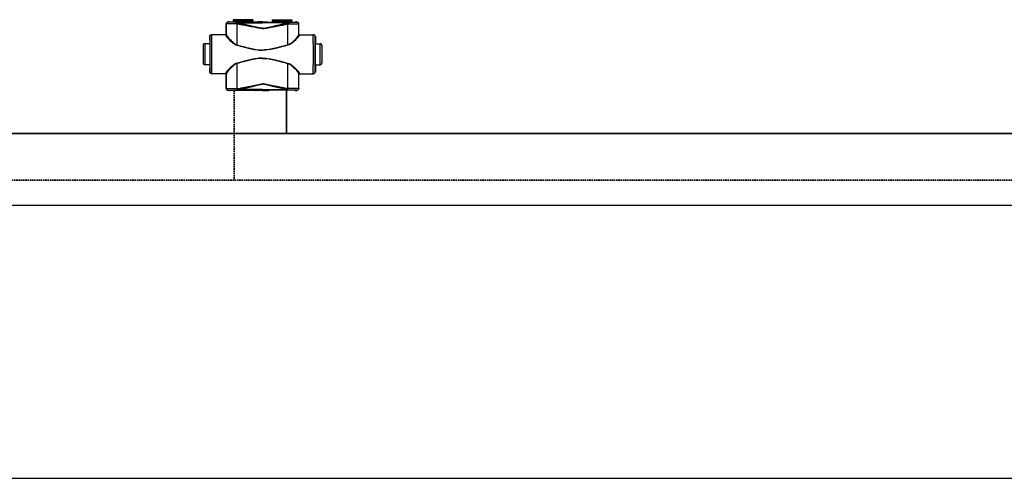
# Model space of a CAD drawing. Header units: millimetres. Extents: x -727 to 69715, y -15705 to 98123.
# Tile 87 of 256: x 24875 to 26137, y -13305 to -12717. Entities that reach past the tile are written whole.
import ezdxf

# ---------------------------------------------------------------- set-up
doc = ezdxf.new("R2010")
doc.units = ezdxf.units.MM
doc.linetypes.add('VERDECKT', pattern=[9.525, 6.35, -3.175])
for name, color, linetype, lineweight in [('UT_POTRUBI - PŘÍVOD', 1, 'Continuous', 35), ('UT_SCHÉMA_PŘÍVOD', 10, 'Continuous', 35), ('UT_SCHÉMA_ZPÁTEČKA', 172, 'VERDECKT', 35)]:
    doc.layers.add(name, color=color, linetype=linetype, lineweight=lineweight)

msp = doc.modelspace()

# ---------------------------------------------------------------- linework, layer by layer
at = {"color": 0, "linetype": 'Continuous'}
for p, q in [((25142.1, -12720.1), (25142, -12720)), ((25143.7, -12720), (25142, -12720)), ((25144, -12720.1), (25143.7, -12720)), ((25173.6, -12717.1), (25148.4, -12717.1)), ((25148.4, -12717.1), (25148.4, -12718.5)), ((25148.4, -12718.5), (25149.4, -12719.4)), ((25148.4, -12718.5), (25173.6, -12718.5)), ((25149.4, -12719.4), (25172.6, -12719.4)), ((25149.5, -12719.8), (25172.5, -12719.8)), ((25149.5, -12719.8), (25149.5, -12720.1)), ((25157.1, -12720.2), (25152.3, -12720.2)), ((25152.3, -12720.9), (25152.3, -12720.2)), ((25186, -12720.2), (25164.9, -12720.2)), ((25172.5, -12719.8), (25172.5, -12720.1)), ((25173.6, -12718.5), (25172.6, -12719.4)), ((25173.6, -12717.1), (25173.6, -12718.5)), ((25179.8, -12720), (25178, -12720.1)), ((25186, -12720), (25179.8, -12720)), ((25186, -12720), (25192.3, -12720)), ((25186, -12720.2), (25207.1, -12720.2)), ((25192.3, -12720), (25194, -12720.1)), ((25198.4, -12717.1), (25223.6, -12717.1)), ((25198.4, -12717.1), (25198.4, -12718.5)), ((25223.6, -12718.5), (25198.4, -12718.5)), ((25198.4, -12718.5), (25199.4, -12719.4)), ((25222.6, -12719.4), (25199.4, -12719.4)), ((25222.5, -12719.8), (25199.5, -12719.8)), ((25199.5, -12719.8), (25199.5, -12720.1)), ((25214.9, -12720.2), (25219.7, -12720.2)), ((25219.7, -12720.9), (25219.7, -12720.2)), ((25222.5, -12719.8), (25222.5, -12720.1)), ((25223.6, -12718.5), (25222.6, -12719.4)), ((25223.6, -12717.1), (25223.6, -12718.5)), ((25228, -12720.1), (25228.4, -12720)), ((25228.4, -12720), (25230, -12720)), ((25229.9, -12720.1), (25230, -12720)), ((25139.6, -12722.6), (25139.5, -12722.5)), ((25139.5, -12735.5), (25139.5, -12722.5)), ((25152.3, -12720.9), (25186, -12720.9)), ((25219.7, -12720.9), (25186, -12720.9)), ((25232.4, -12722.6), (25232.5, -12722.5)), ((25232.5, -12735.5), (25232.5, -12722.5)), ((25118.5, -12738.8), (25118.3, -12738.8)), ((25118.3, -12738.8), (25118.3, -12746.9)), ((25138.8, -12736.3), (25120.8, -12736.3)), ((25139.5, -12735.5), (25139.6, -12735.5)), ((25232.5, -12735.5), (25232.4, -12735.5)), ((25233.2, -12736.3), (25251.2, -12736.3)), ((25253.5, -12738.8), (25253.7, -12738.8)), ((25253.7, -12738.8), (25253.7, -12746.9)), ((25109.8, -12750.3), (25109.8, -12772.3)), ((25118.5, -12747.8), (25112.3, -12747.8)), ((25112.3, -12774.8), (25112.3, -12747.8)), ((25118.3, -12746.9), (25118.5, -12747.3)), ((25118.7, -12747.3), (25118.7, -12747.3)), ((25253.3, -12747.3), (25253.3, -12747.3)), ((25253.7, -12746.9), (25253.5, -12747.3)), ((25253.5, -12747.8), (25259.7, -12747.8)), ((25259.7, -12774.8), (25259.7, -12747.8)), ((25262.2, -12750.3), (25262.2, -12772.3)), ((25118.5, -12774.8), (25112.3, -12774.8)), ((25118.5, -12775.3), (25118.3, -12775.6)), ((25118.3, -12775.6), (25118.3, -12783.8)), ((25118.3, -12783.8), (25118.5, -12783.8)), ((25118.7, -12775.3), (25118.7, -12775.3)), ((25253.3, -12775.3), (25253.3, -12775.3)), ((25253.5, -12774.8), (25259.7, -12774.8)), ((25253.5, -12775.3), (25253.7, -12775.6)), ((25253.7, -12783.8), (25253.5, -12783.8)), ((25253.7, -12775.6), (25253.7, -12783.8)), ((25138.8, -12786.3), (25120.8, -12786.3)), ((25139.6, -12787.1), (25139.5, -12787.1)), ((25139.5, -12805.2), (25139.5, -12787.1)), ((25232.4, -12787.1), (25232.5, -12787.1)), ((25232.5, -12805.2), (25232.5, -12787.1)), ((25233.2, -12786.3), (25251.2, -12786.3)), ((25139.5, -12805.2), (25139.6, -12805)), ((25142, -12807.7), (25142.1, -12807.5)), ((25143.7, -12807.7), (25142, -12807.7)), ((25144, -12807.6), (25143.7, -12807.7)), ((25153.5, -12805.4), (25153.7, -12805.4)), ((25153.9, -12807.5), (25154, -12807.5)), ((25186, -12806.7), (25154, -12806.7)), ((25154, -12807.5), (25154, -12806.7)), ((25154, -12807.5), (25155.3, -12807.5)), ((25166.7, -12807.5), (25186, -12807.5)), ((25179.8, -12807.7), (25178, -12807.6)), ((25186, -12807.7), (25179.8, -12807.7)), ((25186, -12806.7), (25218, -12806.7)), ((25205.3, -12807.5), (25186, -12807.5)), ((25186, -12807.7), (25192.3, -12807.7)), ((25192.3, -12807.7), (25194, -12807.6)), ((25218, -12807.5), (25216.7, -12807.5)), ((25218, -12807.5), (25218, -12806.7)), ((25218.1, -12807.5), (25218, -12807.5)), ((25218.5, -12805.4), (25218.3, -12805.4)), ((25228, -12807.6), (25228.4, -12807.7)), ((25228.4, -12807.7), (25230, -12807.7)), ((25230, -12807.7), (25229.9, -12807.5)), ((25232.5, -12805.2), (25232.4, -12805))]:
    msp.add_line(p, q, dxfattribs=at)
for p, q in [((-727.4, -12954.7), (68024.3, -12954.7)), ((-727.4, -13304.7), (68024.3, -13304.7))]:
    msp.add_line(p, q)
for centre, radius, start, end in [((25142.1, -12722.6), 2.5, 90.0025, 179.9975), ((25149, -12719.8), 0.5, 0, 45), ((25173, -12719.8), 0.5, 135, 180), ((25199, -12719.8), 0.5, 0, 45), ((25223, -12719.8), 0.5, 135, 180), ((25229.9, -12722.6), 2.5, 0.0025, 89.9975), ((25121, -12738.8), 2.5, 90.0022, 180.0011), ((25138.8, -12735.5), 0.8, 270.0036, 359.9972), ((25233.2, -12735.5), 0.8, 180.0028, 269.9964), ((25251, -12738.8), 2.5, 359.9989, 89.9978), ((25112.3, -12750.3), 2.5, 90, 180), ((22678.8, -12761.3), 2442.4, 359.6832, 0.3168), ((27693.2, -12761.3), 2442.4, 179.6832, 180.3168), ((25259.7, -12750.3), 2.5, 0, 90), ((25112.3, -12772.3), 2.5, 180, 270), ((25121, -12783.8), 2.5, 179.9989, 269.9978), ((25251, -12783.8), 2.5, 270.0022, 0.0011), ((25259.7, -12772.3), 2.5, 270, 0), ((25138.8, -12787.1), 0.8, 0.0028, 89.9964), ((25233.2, -12787.1), 0.8, 90.0036, 179.9972), ((25142.1, -12805), 2.5, 180.0025, 269.9975), ((25229.9, -12805), 2.5, 270.0025, 359.9975)]:
    msp.add_arc(centre, radius, start, end, dxfattribs=at)
at = {"color": 0, "linetype": 'Continuous', "extrusion": (0, 0, -1)}
for centre, major_axis, ratio, start_param, end_param in [((25142, -12722.5), (-1.77, 1.77), 0.999973, -0.785384, 0.785384), ((25161, -12720.1), (-17, 0), 0.005236, 4.941076, 6.283185), ((25161, -12720.1), (-17, 0), 0.005236, 3.141593, 4.483702), ((25120.8, -12738.8), (-2.5, 0), 0.999945, 0, 1.570796), ((25138.7, -12735.5), (-0.8, 0), 0.999986, -3.141593, -1.659157), ((25118.5, -12761.3), (0, 14), 0.010472, 0, 3.141593), ((25120.8, -12783.8), (-2.5, 0), 0.999945, -1.570796, 0), ((25138.7, -12787.1), (0.8, 0), 0.999986, -1.395381, 0), ((25142, -12805.2), (1.77, 1.77), 0.999973, -3.926977, -2.356208), ((25161, -12807.6), (-17, 0), 0.005236, 0, 1.229157), ((25161, -12807.6), (-17, 0), 0.005236, 1.912436, 3.141593)]:
    msp.add_ellipse(centre, major_axis=major_axis, ratio=ratio, start_param=start_param, end_param=end_param, dxfattribs=at)
at = {"color": 0, "linetype": 'Continuous'}
for centre, major_axis, ratio, start_param, end_param in [((25211, -12720.1), (17, 0), 0.005236, 3.141593, 4.483702), ((25211, -12720.1), (17, 0), 0.005236, 4.941076, 6.283185), ((25230, -12722.5), (1.77, 1.77), 0.999973, -0.785384, 0.785384), ((25233.3, -12735.5), (0.8, 0), 0.999986, -3.141593, -1.659157), ((25251.2, -12738.8), (2.5, 0), 0.999945, 0, 1.570796), ((25253.5, -12761.3), (0, 14), 0.010472, 0, 3.141593), ((25251.2, -12783.8), (2.5, 0), 0.999945, -1.570796, 0), ((25233.3, -12787.1), (-0.8, 0), 0.999986, -1.395381, 0), ((25211, -12807.6), (17, 0), 0.005236, 1.912436, 3.141593), ((25211, -12807.6), (17, 0), 0.005236, 0, 1.229157), ((25230, -12805.2), (-1.77, 1.77), 0.999973, -3.926977, -2.356208)]:
    msp.add_ellipse(centre, major_axis=major_axis, ratio=ratio, start_param=start_param, end_param=end_param, dxfattribs=at)
for points, knots in [([(25152.3, -12720.2), (25151.6, -12720.2), (25150.2, -12720.1), (25148.6, -12720.1), (25147.3, -12720.1), (25146.5, -12720.1), (25145.7, -12720.1), (25145, -12720.1), (25144.3, -12720.1), (25143.8, -12720.1), (25143.3, -12720.1), (25142.9, -12720.1), (25142.7, -12720.1), (25142.6, -12720.1), (25142.4, -12720.1), (25142.3, -12720.1), (25142.2, -12720.1), (25142.2, -12720.1), (25142.2, -12720.1), (25142.2, -12720.1), (25142.1, -12720.1), (25142.1, -12720.1), (25142.1, -12720.1), (25142.1, -12720.1)], [0, 0, 0, 0, 0.207653, 0.400343, 0.489423, 0.572844, 0.650059, 0.720565, 0.783909, 0.839692, 0.887568, 0.927242, 0.943927, 0.958477, 0.970869, 0.981088, 0.989117, 0.992306, 0.994945, 0.997032, 0.998568, 0.999554, 1, 1, 1, 1]), ([(25152.3, -12720.2), (25152.2, -12720.2), (25152.1, -12720.3), (25152, -12720.4), (25152, -12720.6), (25151.9, -12720.8), (25151.8, -12721.1), (25151.8, -12721.5), (25151.7, -12721.9), (25151.7, -12722.1), (25151.7, -12722.3)], [0, 0, 0, 0, 0.117156, 0.161001, 0.211236, 0.330442, 0.472834, 0.634922, 0.812344, 1, 1, 1, 1]), ([(25164.9, -12720.2), (25164.2, -12720.2), (25162.9, -12720.2), (25161, -12720.2), (25159.1, -12720.2), (25157.8, -12720.2), (25157.1, -12720.2)], [0, 0, 0, 0, 0.248355, 0.5, 0.751645, 1, 1, 1, 1]), ([(25207.1, -12720.2), (25207.8, -12720.2), (25209.1, -12720.2), (25211, -12720.2), (25212.9, -12720.2), (25214.2, -12720.2), (25214.9, -12720.2)], [0, 0, 0, 0, 0.248355, 0.5, 0.751645, 1, 1, 1, 1]), ([(25219.7, -12720.2), (25220.4, -12720.2), (25221.8, -12720.1), (25223.4, -12720.1), (25224.7, -12720.1), (25225.5, -12720.1), (25226.3, -12720.1), (25227, -12720.1), (25227.7, -12720.1), (25228.2, -12720.1), (25228.7, -12720.1), (25229.1, -12720.1), (25229.3, -12720.1), (25229.4, -12720.1), (25229.6, -12720.1), (25229.7, -12720.1), (25229.8, -12720.1), (25229.8, -12720.1), (25229.8, -12720.1), (25229.8, -12720.1), (25229.9, -12720.1), (25229.9, -12720.1), (25229.9, -12720.1), (25229.9, -12720.1)], [0, 0, 0, 0, 0.207653, 0.400343, 0.489423, 0.572844, 0.650059, 0.720565, 0.783909, 0.839692, 0.887568, 0.927242, 0.943927, 0.958477, 0.970869, 0.981088, 0.989117, 0.992306, 0.994945, 0.997032, 0.998568, 0.999554, 1, 1, 1, 1]), ([(25219.7, -12720.2), (25219.8, -12720.2), (25219.9, -12720.3), (25220, -12720.4), (25220, -12720.6), (25220.1, -12720.8), (25220.2, -12721.1), (25220.3, -12721.5), (25220.3, -12721.9), (25220.3, -12722.1), (25220.3, -12722.3)], [0, 0, 0, 0, 0.117156, 0.161001, 0.211236, 0.330442, 0.472834, 0.634922, 0.812344, 1, 1, 1, 1]), ([(25151.7, -12722.3), (25150.9, -12722.3), (25149.2, -12722.3), (25147.3, -12722.3), (25145.8, -12722.3), (25144.8, -12722.3), (25143.9, -12722.4), (25143, -12722.4), (25142.3, -12722.4), (25141.6, -12722.4), (25141, -12722.4), (25140.6, -12722.5), (25140.3, -12722.5), (25140.1, -12722.5), (25140, -12722.5), (25139.9, -12722.5), (25139.8, -12722.5), (25139.7, -12722.6), (25139.6, -12722.6), (25139.6, -12722.6), (25139.6, -12722.6)], [0, 0, 0, 0, 0.207034, 0.39928, 0.488214, 0.57154, 0.648707, 0.71921, 0.782588, 0.838437, 0.886403, 0.926186, 0.942933, 0.957549, 0.970012, 0.98031, 0.988432, 0.994377, 0.998178, 1, 1, 1, 1]), ([(25139.6, -12736), (25139.6, -12734.9), (25139.6, -12730.4), (25139.6, -12725.9), (25139.6, -12722.6)], [0, 0, 0, 0, 0.250733, 1, 1, 1, 1]), ([(25152.3, -12720.9), (25152.2, -12721.1), (25151.9, -12721.5), (25151.8, -12722), (25151.7, -12722.3)], [0, 0, 0, 0, 0.464895, 1, 1, 1, 1]), ([(25153.5, -12722.6), (25153.4, -12722.6), (25152.8, -12722.5), (25152.1, -12722.4), (25151.7, -12722.3)], [0, 0, 0, 0, 0.252579, 1, 1, 1, 1]), ([(25153.9, -12721.3), (25153.7, -12721.3), (25153.2, -12721.1), (25152.7, -12721), (25152.3, -12720.9)], [0, 0, 0, 0, 0.253704, 1, 1, 1, 1]), ([(25153.9, -12721.3), (25153.8, -12721.5), (25153.7, -12721.9), (25153.6, -12722.4), (25153.5, -12722.6)], [0, 0, 0, 0, 0.464569, 1, 1, 1, 1]), ([(25186, -12728.3), (25186, -12728.3), (25185.3, -12728.3), (25183.9, -12728.2), (25181.9, -12727.9), (25179.8, -12727.6), (25177.1, -12727.1), (25173.8, -12726.4), (25169.7, -12725.6), (25165.7, -12724.8), (25161.6, -12724.1), (25157.6, -12723.3), (25154.9, -12722.9), (25153.5, -12722.6)], [0.5000015, 0.5000015, 0.5000015, 0.5000015, 0.500002, 0.5313979, 0.5627848, 0.5941575, 0.6255147, 0.6881766, 0.7507583, 0.8132458, 0.8756245, 0.9378805, 1, 1, 1, 1]), ([(25153.6, -12749.4), (25153.6, -12747.2), (25153.6, -12738.2), (25153.6, -12729.3), (25153.5, -12722.6)], [0, 0, 0, 0, 0.250952, 1, 1, 1, 1]), ([(25186, -12728.1), (25186, -12728.1), (25185.7, -12728.1), (25185, -12728.1), (25183.6, -12727.9), (25181.9, -12727.6), (25179.9, -12727.2), (25177.9, -12726.8), (25175.8, -12726.3), (25173.2, -12725.7), (25169.8, -12724.9), (25165.8, -12723.9), (25161.9, -12723), (25157.9, -12722.1), (25155.2, -12721.6), (25153.9, -12721.3)], [0.499995, 0.499995, 0.499995, 0.499995, 0.4999958, 0.5157333, 0.5314718, 0.5629204, 0.5943483, 0.6257534, 0.6571339, 0.6884877, 0.7511054, 0.813586, 0.8759088, 0.9380534, 1, 1, 1, 1]), ([(25186, -12728.1), (25186, -12728.1), (25186.3, -12728.1), (25187, -12728.1), (25188.4, -12727.9), (25190.1, -12727.6), (25192.1, -12727.2), (25194.1, -12726.8), (25196.2, -12726.3), (25198.8, -12725.7), (25202.2, -12724.9), (25206.2, -12723.9), (25210.1, -12723), (25214.1, -12722.1), (25216.8, -12721.6), (25218.1, -12721.3)], [0.499995, 0.499995, 0.499995, 0.499995, 0.4999958, 0.5157333, 0.5314718, 0.5629204, 0.5943483, 0.6257534, 0.6571339, 0.6884877, 0.7511054, 0.813586, 0.8759088, 0.9380534, 1, 1, 1, 1]), ([(25186, -12728.3), (25186, -12728.3), (25186.7, -12728.3), (25188.1, -12728.2), (25190.1, -12727.9), (25192.2, -12727.6), (25194.9, -12727.1), (25198.2, -12726.4), (25202.3, -12725.6), (25206.3, -12724.8), (25210.4, -12724.1), (25214.4, -12723.3), (25217.1, -12722.9), (25218.5, -12722.6)], [0.5000015, 0.5000015, 0.5000015, 0.5000015, 0.500002, 0.5313979, 0.5627848, 0.5941575, 0.6255147, 0.6881766, 0.7507583, 0.8132458, 0.8756245, 0.9378805, 1, 1, 1, 1]), ([(25218.1, -12721.3), (25218.3, -12721.3), (25218.8, -12721.1), (25219.3, -12721), (25219.7, -12720.9)], [0, 0, 0, 0, 0.253704, 1, 1, 1, 1]), ([(25218.1, -12721.3), (25218.2, -12721.5), (25218.3, -12721.9), (25218.4, -12722.4), (25218.5, -12722.6)], [0, 0, 0, 0, 0.464569, 1, 1, 1, 1]), ([(25218.4, -12749.4), (25218.4, -12747.2), (25218.4, -12738.2), (25218.4, -12729.3), (25218.5, -12722.6)], [0, 0, 0, 0, 0.250952, 1, 1, 1, 1]), ([(25218.5, -12722.6), (25218.6, -12722.6), (25219.2, -12722.5), (25219.9, -12722.4), (25220.3, -12722.3)], [0, 0, 0, 0, 0.252579, 1, 1, 1, 1]), ([(25219.7, -12720.9), (25219.8, -12721.1), (25220.1, -12721.5), (25220.2, -12722), (25220.3, -12722.3)], [0, 0, 0, 0, 0.464895, 1, 1, 1, 1]), ([(25220.3, -12722.3), (25221.2, -12722.3), (25222.8, -12722.3), (25224.7, -12722.3), (25226.2, -12722.3), (25227.2, -12722.3), (25228.1, -12722.4), (25229, -12722.4), (25229.7, -12722.4), (25230.4, -12722.4), (25231, -12722.4), (25231.4, -12722.5), (25231.7, -12722.5), (25231.9, -12722.5), (25232, -12722.5), (25232.1, -12722.5), (25232.2, -12722.5), (25232.3, -12722.6), (25232.4, -12722.6), (25232.4, -12722.6), (25232.4, -12722.6)], [0, 0, 0, 0, 0.207034, 0.39928, 0.488214, 0.57154, 0.648707, 0.71921, 0.782588, 0.838437, 0.886403, 0.926186, 0.942933, 0.957549, 0.970012, 0.98031, 0.988432, 0.994377, 0.998178, 1, 1, 1, 1]), ([(25232.4, -12736), (25232.4, -12734.9), (25232.4, -12730.4), (25232.4, -12725.9), (25232.4, -12722.6)], [0, 0, 0, 0, 0.250733, 1, 1, 1, 1]), ([(25118.7, -12747.3), (25118.7, -12746.6), (25118.7, -12745.4), (25118.7, -12744), (25118.6, -12742.9), (25118.6, -12742.2), (25118.6, -12741.6), (25118.6, -12741), (25118.6, -12740.5), (25118.6, -12740.1), (25118.6, -12739.7), (25118.6, -12739.4), (25118.6, -12739.2), (25118.6, -12739.1), (25118.5, -12739), (25118.5, -12738.9), (25118.5, -12738.8), (25118.5, -12738.8), (25118.5, -12738.8), (25118.5, -12738.8), (25118.5, -12738.8)], [0, 0, 0, 0, 0.221931, 0.420259, 0.509783, 0.592499, 0.668149, 0.736495, 0.797321, 0.850436, 0.895675, 0.932895, 0.948462, 0.961984, 0.973451, 0.982856, 0.990196, 0.99547, 0.998697, 1, 1, 1, 1]), ([(25121.2, -12747.8), (25121.2, -12746.9), (25121.2, -12745.3), (25121.2, -12743.4), (25121.2, -12742), (25121.1, -12741), (25121.1, -12740.1), (25121.1, -12739.4), (25121.1, -12738.6), (25121.1, -12738), (25121.1, -12737.5), (25121.1, -12737.1), (25121.1, -12736.9), (25121.1, -12736.7), (25121, -12736.6), (25121, -12736.5), (25121, -12736.4), (25121, -12736.3), (25121, -12736.3), (25121, -12736.3), (25121, -12736.3), (25121, -12736.3)], [0, 0, 0, 0, 0.218984, 0.416191, 0.505653, 0.588551, 0.664564, 0.733396, 0.794781, 0.848478, 0.894279, 0.932006, 0.947796, 0.961515, 0.973152, 0.982695, 0.990138, 0.995479, 0.998726, 0.999584, 1, 1, 1, 1]), ([(25139.6, -12736), (25139.6, -12736.1), (25139.6, -12736.3), (25139.4, -12736.6), (25139.1, -12736.7), (25138.9, -12736.8), (25138.8, -12736.8)], [0, 0, 0, 0, 0.247572, 0.496581, 0.747591, 1, 1, 1, 1]), ([(25138.8, -12736.3), (25138.8, -12736.3), (25138.8, -12736.3), (25138.8, -12736.3), (25138.8, -12736.3), (25138.8, -12736.3), (25138.8, -12736.3), (25138.8, -12736.4), (25138.8, -12736.5), (25138.8, -12736.6), (25138.8, -12736.7), (25138.8, -12736.7), (25138.8, -12736.8)], [0, 0, 0, 0, 0.005122, 0.017304, 0.037118, 0.064661, 0.143035, 0.252499, 0.393016, 0.564526, 0.766907, 1, 1, 1, 1]), ([(25138.8, -12736.8), (25138.8, -12736.8), (25138.9, -12737), (25138.9, -12737.2), (25139, -12737.5), (25139.2, -12737.8), (25139.6, -12738.4), (25140.1, -12739.1), (25140.8, -12739.9), (25141.8, -12741.1), (25143.3, -12742.6), (25145.4, -12744.6), (25147.3, -12746.2), (25149, -12747.5), (25150.8, -12748.7), (25152.4, -12749.4), (25153.5, -12749.7)], [0, 0, 0, 0, 0.009694, 0.02127, 0.034861, 0.050494, 0.087694, 0.13227, 0.183417, 0.240322, 0.368483, 0.511765, 0.666448, 0.747227, 0.829948, 1, 1, 1, 1]), ([(25139.6, -12735.5), (25139.6, -12735.5), (25139.6, -12735.5), (25139.6, -12735.5), (25139.6, -12735.5), (25139.6, -12735.5), (25139.6, -12735.5), (25139.6, -12735.6), (25139.6, -12735.7), (25139.6, -12735.8), (25139.6, -12735.9), (25139.6, -12736), (25139.6, -12736)], [0, 0, 0, 0, 0.005057, 0.017214, 0.037015, 0.06455, 0.142921, 0.252392, 0.392925, 0.564459, 0.766871, 1, 1, 1, 1]), ([(25139.6, -12736), (25139.6, -12736.1), (25139.7, -12736.2), (25139.7, -12736.4), (25139.8, -12736.7), (25140, -12737.1), (25140.4, -12737.7), (25140.9, -12738.4), (25141.5, -12739.2), (25142.4, -12740.4), (25143.9, -12742), (25145.8, -12744.1), (25147.6, -12745.8), (25149.2, -12747.1), (25151, -12748.3), (25152.5, -12749.1), (25153.6, -12749.4)], [0, 0, 0, 0, 0.010286, 0.022433, 0.036551, 0.052653, 0.090607, 0.135698, 0.187142, 0.244158, 0.372094, 0.514728, 0.6685, 0.748767, 0.830965, 1, 1, 1, 1]), ([(25232.4, -12736), (25232.4, -12736.1), (25232.3, -12736.2), (25232.3, -12736.4), (25232.2, -12736.7), (25232, -12737.1), (25231.6, -12737.7), (25231.1, -12738.4), (25230.5, -12739.2), (25229.6, -12740.4), (25228.1, -12742), (25226.2, -12744.1), (25224.4, -12745.8), (25222.8, -12747.1), (25221, -12748.3), (25219.5, -12749.1), (25218.4, -12749.4)], [0, 0, 0, 0, 0.010286, 0.022433, 0.036551, 0.052653, 0.090607, 0.135698, 0.187142, 0.244158, 0.372094, 0.514728, 0.6685, 0.748767, 0.830965, 1, 1, 1, 1]), ([(25233.2, -12736.8), (25233.2, -12736.8), (25233.1, -12737), (25233.1, -12737.2), (25233, -12737.5), (25232.8, -12737.8), (25232.4, -12738.4), (25231.9, -12739.1), (25231.2, -12739.9), (25230.2, -12741.1), (25228.7, -12742.6), (25226.6, -12744.6), (25224.7, -12746.2), (25223, -12747.5), (25221.2, -12748.7), (25219.6, -12749.4), (25218.5, -12749.7)], [0, 0, 0, 0, 0.009694, 0.02127, 0.034861, 0.050494, 0.087694, 0.13227, 0.183417, 0.240322, 0.368483, 0.511765, 0.666448, 0.747227, 0.829948, 1, 1, 1, 1]), ([(25232.4, -12735.5), (25232.4, -12735.5), (25232.4, -12735.5), (25232.4, -12735.5), (25232.4, -12735.5), (25232.4, -12735.5), (25232.4, -12735.5), (25232.4, -12735.6), (25232.4, -12735.7), (25232.4, -12735.8), (25232.4, -12735.9), (25232.4, -12736), (25232.4, -12736)], [0, 0, 0, 0, 0.005057, 0.017214, 0.037015, 0.06455, 0.142921, 0.252392, 0.392925, 0.564459, 0.766871, 1, 1, 1, 1]), ([(25232.4, -12736), (25232.4, -12736.1), (25232.4, -12736.3), (25232.6, -12736.6), (25232.9, -12736.7), (25233.1, -12736.8), (25233.2, -12736.8)], [0, 0, 0, 0, 0.247572, 0.496581, 0.747591, 1, 1, 1, 1]), ([(25233.2, -12736.3), (25233.2, -12736.3), (25233.2, -12736.3), (25233.2, -12736.3), (25233.2, -12736.3), (25233.2, -12736.3), (25233.2, -12736.3), (25233.2, -12736.4), (25233.2, -12736.5), (25233.2, -12736.6), (25233.2, -12736.7), (25233.2, -12736.7), (25233.2, -12736.8)], [0, 0, 0, 0, 0.005122, 0.017304, 0.037118, 0.064661, 0.143035, 0.252499, 0.393016, 0.564526, 0.766907, 1, 1, 1, 1]), ([(25250.8, -12747.8), (25250.8, -12746.9), (25250.8, -12745.3), (25250.8, -12743.4), (25250.8, -12742), (25250.9, -12741), (25250.9, -12740.1), (25250.9, -12739.4), (25250.9, -12738.6), (25250.9, -12738), (25250.9, -12737.5), (25250.9, -12737.1), (25250.9, -12736.9), (25250.9, -12736.7), (25251, -12736.6), (25251, -12736.5), (25251, -12736.4), (25251, -12736.3), (25251, -12736.3), (25251, -12736.3), (25251, -12736.3), (25251, -12736.3)], [0, 0, 0, 0, 0.218984, 0.416191, 0.505653, 0.588551, 0.664564, 0.733396, 0.794781, 0.848478, 0.894279, 0.932006, 0.947796, 0.961515, 0.973152, 0.982695, 0.990138, 0.995479, 0.998726, 0.999584, 1, 1, 1, 1]), ([(25253.3, -12747.3), (25253.3, -12746.6), (25253.3, -12745.4), (25253.3, -12744), (25253.4, -12742.9), (25253.4, -12742.2), (25253.4, -12741.6), (25253.4, -12741), (25253.4, -12740.5), (25253.4, -12740.1), (25253.4, -12739.7), (25253.4, -12739.4), (25253.4, -12739.2), (25253.5, -12739.1), (25253.5, -12739), (25253.5, -12738.9), (25253.5, -12738.8), (25253.5, -12738.8), (25253.5, -12738.8), (25253.5, -12738.8), (25253.5, -12738.8)], [0, 0, 0, 0, 0.221931, 0.420259, 0.509783, 0.592499, 0.668149, 0.736495, 0.797321, 0.850436, 0.895675, 0.932895, 0.948462, 0.961984, 0.973451, 0.982856, 0.990196, 0.99547, 0.998697, 1, 1, 1, 1]), ([(25118.7, -12775.3), (25118.7, -12773.1), (25118.7, -12768.4), (25118.8, -12761.3), (25118.7, -12754.1), (25118.7, -12749.5), (25118.7, -12747.3)], [0, 0, 0, 0, 0.235226, 0.499987, 0.764754, 1, 1, 1, 1]), ([(25153.6, -12749.4), (25153.6, -12749.4), (25153.5, -12749.5), (25153.5, -12749.7), (25153.5, -12749.7)], [0, 0, 0, 0, 0.258378, 1, 1, 1, 1]), ([(25153.5, -12749.7), (25156.1, -12750.5), (25160.1, -12751.5), (25165.5, -12752.9), (25169.5, -12753.9), (25173.6, -12754.7), (25177.7, -12755.5), (25181.1, -12755.9), (25183.9, -12756.1), (25185.3, -12756.1), (25186, -12756.1), (25186, -12756.1)], [0, 0, 0, 0, 0.1245061, 0.1869228, 0.2494269, 0.3120016, 0.3746311, 0.4372993, 0.4686472, 0.4999998, 0.5, 0.5, 0.5, 0.5]), ([(25153.6, -12749.4), (25156.2, -12750.1), (25160.2, -12751.2), (25165.5, -12752.7), (25169.6, -12753.7), (25173.6, -12754.6), (25177.7, -12755.3), (25181.2, -12755.7), (25183.9, -12755.9), (25185.3, -12755.9), (25186, -12755.9), (25186, -12755.9)], [0, 0, 0, 0, 0.1244767, 0.1868883, 0.2493924, 0.3119715, 0.3746087, 0.437287, 0.4686409, 0.4999998, 0.5, 0.5, 0.5, 0.5]), ([(25218.4, -12749.4), (25215.8, -12750.1), (25211.8, -12751.2), (25206.5, -12752.7), (25202.4, -12753.7), (25198.4, -12754.6), (25194.3, -12755.3), (25190.9, -12755.7), (25188.1, -12755.9), (25186.7, -12755.9), (25186, -12755.9), (25186, -12755.9)], [0, 0, 0, 0, 0.1244767, 0.1868883, 0.2493924, 0.3119715, 0.3746087, 0.437287, 0.4686409, 0.4999998, 0.5, 0.5, 0.5, 0.5]), ([(25218.5, -12749.7), (25215.9, -12750.5), (25211.9, -12751.5), (25206.5, -12752.9), (25202.5, -12753.9), (25198.4, -12754.7), (25194.3, -12755.5), (25190.9, -12755.9), (25188.1, -12756.1), (25186.7, -12756.1), (25186, -12756.1), (25186, -12756.1)], [0, 0, 0, 0, 0.1245061, 0.1869228, 0.2494269, 0.3120016, 0.3746311, 0.4372993, 0.4686472, 0.4999998, 0.5, 0.5, 0.5, 0.5]), ([(25218.4, -12749.4), (25218.4, -12749.4), (25218.5, -12749.5), (25218.5, -12749.7), (25218.5, -12749.7)], [0, 0, 0, 0, 0.258378, 1, 1, 1, 1]), ([(25253.3, -12775.3), (25253.3, -12773.1), (25253.3, -12768.4), (25253.3, -12761.3), (25253.3, -12754.1), (25253.3, -12749.5), (25253.3, -12747.3)], [0, 0, 0, 0, 0.235226, 0.499987, 0.764754, 1, 1, 1, 1]), ([(25186, -12766.4), (25184.6, -12766.4), (25181.8, -12766.5), (25177.7, -12767), (25173.6, -12767.8), (25169.5, -12768.7), (25165.5, -12769.6), (25160.1, -12771), (25156.1, -12772.1), (25153.5, -12772.8)], [0.5, 0.5, 0.5, 0.5, 0.5626889, 0.6253582, 0.6879892, 0.7505657, 0.8130716, 0.8754902, 1, 1, 1, 1]), ([(25186, -12766.6), (25184.6, -12766.6), (25181.8, -12766.7), (25177.7, -12767.2), (25173.6, -12768), (25169.6, -12768.9), (25165.5, -12769.9), (25160.2, -12771.3), (25156.2, -12772.4), (25153.6, -12773.1)], [0.5, 0.5, 0.5, 0.5, 0.5627005, 0.6253799, 0.6880187, 0.7505997, 0.8131057, 0.8755193, 1, 1, 1, 1]), ([(25186, -12766.4), (25187.4, -12766.4), (25190.2, -12766.5), (25194.3, -12767), (25198.4, -12767.8), (25202.5, -12768.7), (25206.5, -12769.6), (25211.9, -12771), (25215.9, -12772.1), (25218.5, -12772.8)], [0.5, 0.5, 0.5, 0.5, 0.5626889, 0.6253582, 0.6879892, 0.7505657, 0.8130716, 0.8754902, 1, 1, 1, 1]), ([(25186, -12766.6), (25187.4, -12766.6), (25190.2, -12766.7), (25194.3, -12767.2), (25198.4, -12768), (25202.4, -12768.9), (25206.5, -12769.9), (25211.8, -12771.3), (25215.8, -12772.4), (25218.4, -12773.1)], [0.5, 0.5, 0.5, 0.5, 0.5627005, 0.6253799, 0.6880187, 0.7505997, 0.8131057, 0.8755193, 1, 1, 1, 1]), ([(25118.5, -12783.8), (25118.5, -12783.8), (25118.5, -12783.7), (25118.5, -12783.7), (25118.5, -12783.7), (25118.5, -12783.6), (25118.5, -12783.5), (25118.6, -12783.4), (25118.6, -12783.3), (25118.6, -12783.1), (25118.6, -12782.9), (25118.6, -12782.5), (25118.6, -12782), (25118.6, -12781.5), (25118.6, -12780.9), (25118.6, -12780.3), (25118.6, -12779.6), (25118.7, -12778.5), (25118.7, -12777.1), (25118.7, -12775.9), (25118.7, -12775.3)], [0, 0, 0, 0, 0.001303, 0.00453, 0.009804, 0.017144, 0.026549, 0.038016, 0.051538, 0.067105, 0.104325, 0.149564, 0.202679, 0.263505, 0.331851, 0.407501, 0.490217, 0.579741, 0.778069, 1, 1, 1, 1]), ([(25121, -12786.3), (25121, -12786.3), (25121, -12786.3), (25121, -12786.2), (25121, -12786.2), (25121, -12786.1), (25121, -12786.1), (25121, -12785.9), (25121.1, -12785.8), (25121.1, -12785.7), (25121.1, -12785.4), (25121.1, -12785), (25121.1, -12784.5), (25121.1, -12783.9), (25121.1, -12783.2), (25121.1, -12782.4), (25121.1, -12781.5), (25121.2, -12780.6), (25121.2, -12779.1), (25121.2, -12777.2), (25121.2, -12775.6), (25121.2, -12774.8)], [0, 0, 0, 0, 0.000416, 0.001274, 0.004521, 0.009862, 0.017305, 0.026849, 0.038485, 0.052204, 0.067994, 0.105721, 0.151522, 0.205219, 0.266604, 0.335437, 0.411449, 0.494347, 0.58381, 0.781016, 1, 1, 1, 1]), ([(25153.5, -12772.8), (25152.4, -12773.1), (25150.8, -12773.8), (25149, -12775), (25147.3, -12776.3), (25145.4, -12777.9), (25143.3, -12779.9), (25141.8, -12781.5), (25140.8, -12782.6), (25140.1, -12783.4), (25139.6, -12784.1), (25139.2, -12784.7), (25139, -12785.1), (25138.9, -12785.3), (25138.9, -12785.5), (25138.8, -12785.7), (25138.8, -12785.7)], [0, 0, 0, 0, 0.170052, 0.252774, 0.333553, 0.488235, 0.631517, 0.759678, 0.816583, 0.86773, 0.912306, 0.949506, 0.965139, 0.978731, 0.990306, 1, 1, 1, 1]), ([(25153.6, -12773.1), (25152.5, -12773.4), (25151, -12774.2), (25149.2, -12775.5), (25147.6, -12776.8), (25145.8, -12778.5), (25143.9, -12780.5), (25142.4, -12782.1), (25141.5, -12783.3), (25140.9, -12784.1), (25140.4, -12784.9), (25140, -12785.4), (25139.8, -12785.8), (25139.7, -12786.1), (25139.7, -12786.3), (25139.6, -12786.5), (25139.6, -12786.5)], [0, 0, 0, 0, 0.169036, 0.251233, 0.3315, 0.485272, 0.627906, 0.755842, 0.812858, 0.864302, 0.909393, 0.947347, 0.963449, 0.977567, 0.989714, 1, 1, 1, 1]), ([(25153.6, -12773.1), (25153.6, -12773.1), (25153.5, -12773), (25153.5, -12772.9), (25153.5, -12772.8)], [0, 0, 0, 0, 0.258378, 1, 1, 1, 1]), ([(25153.5, -12805.4), (25153.5, -12802.7), (25153.6, -12792), (25153.6, -12781.2), (25153.6, -12773.1)], [0, 0, 0, 0, 0.248459, 1, 1, 1, 1]), ([(25218.4, -12773.1), (25218.4, -12773.1), (25218.5, -12773), (25218.5, -12772.9), (25218.5, -12772.8)], [0, 0, 0, 0, 0.258378, 1, 1, 1, 1]), ([(25218.4, -12773.1), (25219.5, -12773.4), (25221, -12774.2), (25222.8, -12775.5), (25224.4, -12776.8), (25226.2, -12778.5), (25228.1, -12780.5), (25229.6, -12782.1), (25230.5, -12783.3), (25231.1, -12784.1), (25231.6, -12784.9), (25232, -12785.4), (25232.2, -12785.8), (25232.3, -12786.1), (25232.3, -12786.3), (25232.4, -12786.5), (25232.4, -12786.5)], [0, 0, 0, 0, 0.169036, 0.251233, 0.3315, 0.485272, 0.627906, 0.755842, 0.812858, 0.864302, 0.909393, 0.947347, 0.963449, 0.977567, 0.989714, 1, 1, 1, 1]), ([(25218.5, -12805.4), (25218.5, -12802.7), (25218.4, -12792), (25218.4, -12781.2), (25218.4, -12773.1)], [0, 0, 0, 0, 0.248459, 1, 1, 1, 1]), ([(25218.5, -12772.8), (25219.6, -12773.1), (25221.2, -12773.8), (25223, -12775), (25224.7, -12776.3), (25226.6, -12777.9), (25228.7, -12779.9), (25230.2, -12781.5), (25231.2, -12782.6), (25231.9, -12783.4), (25232.4, -12784.1), (25232.8, -12784.7), (25233, -12785.1), (25233.1, -12785.3), (25233.1, -12785.5), (25233.2, -12785.7), (25233.2, -12785.7)], [0, 0, 0, 0, 0.170052, 0.252774, 0.333553, 0.488235, 0.631517, 0.759678, 0.816583, 0.86773, 0.912306, 0.949506, 0.965139, 0.978731, 0.990306, 1, 1, 1, 1]), ([(25251, -12786.3), (25251, -12786.3), (25251, -12786.3), (25251, -12786.2), (25251, -12786.2), (25251, -12786.1), (25251, -12786.1), (25251, -12785.9), (25250.9, -12785.8), (25250.9, -12785.7), (25250.9, -12785.4), (25250.9, -12785), (25250.9, -12784.5), (25250.9, -12783.9), (25250.9, -12783.2), (25250.9, -12782.4), (25250.9, -12781.5), (25250.8, -12780.6), (25250.8, -12779.1), (25250.8, -12777.2), (25250.8, -12775.6), (25250.8, -12774.8)], [0, 0, 0, 0, 0.000416, 0.001274, 0.004521, 0.009862, 0.017305, 0.026849, 0.038485, 0.052204, 0.067994, 0.105721, 0.151522, 0.205219, 0.266604, 0.335437, 0.411449, 0.494347, 0.58381, 0.781016, 1, 1, 1, 1]), ([(25253.5, -12783.8), (25253.5, -12783.8), (25253.5, -12783.7), (25253.5, -12783.7), (25253.5, -12783.7), (25253.5, -12783.6), (25253.5, -12783.5), (25253.5, -12783.4), (25253.4, -12783.3), (25253.4, -12783.1), (25253.4, -12782.9), (25253.4, -12782.5), (25253.4, -12782), (25253.4, -12781.5), (25253.4, -12780.9), (25253.4, -12780.3), (25253.4, -12779.6), (25253.3, -12778.5), (25253.3, -12777.1), (25253.3, -12775.9), (25253.3, -12775.3)], [0, 0, 0, 0, 0.001303, 0.00453, 0.009804, 0.017144, 0.026549, 0.038016, 0.051538, 0.067105, 0.104325, 0.149564, 0.202679, 0.263505, 0.331851, 0.407501, 0.490217, 0.579741, 0.778069, 1, 1, 1, 1]), ([(25138.8, -12785.7), (25138.8, -12785.8), (25138.8, -12785.9), (25138.8, -12786), (25138.8, -12786.1), (25138.8, -12786.1), (25138.8, -12786.2), (25138.8, -12786.2), (25138.8, -12786.2), (25138.8, -12786.3), (25138.8, -12786.3), (25138.8, -12786.3), (25138.8, -12786.3)], [0, 0, 0, 0, 0.233093, 0.435474, 0.606984, 0.747501, 0.856965, 0.935339, 0.962882, 0.982696, 0.994878, 1, 1, 1, 1]), ([(25139.6, -12786.5), (25139.6, -12786.4), (25139.6, -12786.2), (25139.4, -12786), (25139.1, -12785.8), (25138.9, -12785.7), (25138.8, -12785.7)], [0, 0, 0, 0, 0.247572, 0.496581, 0.747591, 1, 1, 1, 1]), ([(25139.6, -12805), (25139.6, -12803.5), (25139.6, -12797.3), (25139.6, -12791.2), (25139.6, -12786.5)], [0, 0, 0, 0, 0.248801, 1, 1, 1, 1]), ([(25139.6, -12786.5), (25139.6, -12786.6), (25139.6, -12786.6), (25139.6, -12786.8), (25139.6, -12786.8), (25139.6, -12786.9), (25139.6, -12787), (25139.6, -12787), (25139.6, -12787), (25139.6, -12787.1), (25139.6, -12787.1), (25139.6, -12787.1), (25139.6, -12787.1)], [0, 0, 0, 0, 0.23313, 0.435541, 0.607074, 0.747608, 0.857079, 0.93545, 0.962985, 0.982786, 0.994943, 1, 1, 1, 1]), ([(25232.4, -12786.5), (25232.4, -12786.4), (25232.4, -12786.2), (25232.6, -12786), (25232.9, -12785.8), (25233.1, -12785.7), (25233.2, -12785.7)], [0, 0, 0, 0, 0.247572, 0.496581, 0.747591, 1, 1, 1, 1]), ([(25232.4, -12805), (25232.4, -12803.5), (25232.4, -12797.3), (25232.4, -12791.2), (25232.4, -12786.5)], [0, 0, 0, 0, 0.248801, 1, 1, 1, 1]), ([(25232.4, -12786.5), (25232.4, -12786.6), (25232.4, -12786.6), (25232.4, -12786.8), (25232.4, -12786.8), (25232.4, -12786.9), (25232.4, -12787), (25232.4, -12787), (25232.4, -12787), (25232.4, -12787.1), (25232.4, -12787.1), (25232.4, -12787.1), (25232.4, -12787.1)], [0, 0, 0, 0, 0.23313, 0.435541, 0.607074, 0.747608, 0.857079, 0.93545, 0.962985, 0.982786, 0.994943, 1, 1, 1, 1]), ([(25233.2, -12785.7), (25233.2, -12785.8), (25233.2, -12785.9), (25233.2, -12786), (25233.2, -12786.1), (25233.2, -12786.1), (25233.2, -12786.2), (25233.2, -12786.2), (25233.2, -12786.2), (25233.2, -12786.3), (25233.2, -12786.3), (25233.2, -12786.3), (25233.2, -12786.3)], [0, 0, 0, 0, 0.233093, 0.435474, 0.606984, 0.747501, 0.856965, 0.935339, 0.962882, 0.982696, 0.994878, 1, 1, 1, 1]), ([(25139.6, -12805), (25139.6, -12805.1), (25139.6, -12805.1), (25139.7, -12805.1), (25139.8, -12805.1), (25139.9, -12805.1), (25140, -12805.1), (25140.2, -12805.1), (25140.4, -12805.2), (25140.8, -12805.2), (25141.3, -12805.2), (25141.9, -12805.2), (25142.7, -12805.3), (25143.6, -12805.3), (25144.6, -12805.3), (25145.7, -12805.3), (25146.9, -12805.4), (25148.5, -12805.4), (25150.8, -12805.4), (25152.6, -12805.4), (25153.5, -12805.4)], [0, 0, 0, 0, 0.001901, 0.0058, 0.011886, 0.020197, 0.030732, 0.043479, 0.058422, 0.075536, 0.116153, 0.165047, 0.22186, 0.286169, 0.35749, 0.43527, 0.518903, 0.607727, 0.798032, 1, 1, 1, 1]), ([(25142.1, -12807.5), (25142.1, -12807.5), (25142.1, -12807.5), (25142.1, -12807.5), (25142.2, -12807.5), (25142.2, -12807.5), (25142.2, -12807.5), (25142.3, -12807.5), (25142.4, -12807.5), (25142.5, -12807.5), (25142.6, -12807.5), (25142.8, -12807.5), (25143, -12807.5), (25143.2, -12807.5), (25143.6, -12807.5), (25144.1, -12807.5), (25144.7, -12807.5), (25145.5, -12807.5), (25146.3, -12807.5), (25147.2, -12807.5), (25148.2, -12807.5), (25149.6, -12807.5), (25151.5, -12807.5), (25153.1, -12807.5), (25153.9, -12807.5)], [0, 0, 0, 0, 0.000442, 0.001439, 0.003, 0.005125, 0.007814, 0.011067, 0.019262, 0.029696, 0.04235, 0.057205, 0.074237, 0.093413, 0.114703, 0.163471, 0.220191, 0.284451, 0.355774, 0.433617, 0.517377, 0.606395, 0.797271, 1, 1, 1, 1]), ([(25153.9, -12807.5), (25153.8, -12807.5), (25153.8, -12807.4), (25153.8, -12807.4), (25153.8, -12807.3), (25153.7, -12807.2), (25153.7, -12807.1), (25153.6, -12806.8), (25153.6, -12806.2), (25153.5, -12805.7), (25153.5, -12805.4)], [0, 0, 0, 0, 0.03281, 0.058939, 0.09263, 0.134005, 0.182986, 0.302653, 0.616803, 1, 1, 1, 1]), ([(25153.7, -12805.4), (25155.1, -12805.2), (25157.7, -12804.7), (25161.8, -12804), (25165.8, -12803.2), (25169.2, -12802.6), (25171.8, -12802.1), (25173.9, -12801.6), (25175.9, -12801.2), (25177.9, -12800.8), (25179.9, -12800.4), (25181.6, -12800.1), (25182.9, -12799.8), (25184.3, -12799.5), (25185.3, -12799.4), (25186, -12799.4)], [0, 0, 0, 0, 0.0621172, 0.1243716, 0.1867502, 0.2492392, 0.2805207, 0.3118245, 0.3431487, 0.3744915, 0.4058513, 0.4372266, 0.4529199, 0.4686172, 0.5, 0.5, 0.5, 0.5]), ([(25154, -12807.5), (25154, -12807.5), (25154, -12807.4), (25154, -12807.4), (25153.9, -12807.3), (25153.9, -12807.2), (25153.9, -12807.1), (25153.8, -12806.8), (25153.8, -12806.2), (25153.7, -12805.7), (25153.7, -12805.4)], [0, 0, 0, 0, 0.032697, 0.058797, 0.092469, 0.133835, 0.182813, 0.302491, 0.616704, 1, 1, 1, 1]), ([(25154, -12806.7), (25154, -12806.5), (25153.9, -12806.1), (25153.8, -12805.7), (25153.7, -12805.4)], [0, 0, 0, 0, 0.463333, 1, 1, 1, 1]), ([(25154, -12806.7), (25155.4, -12806.5), (25158, -12805.9), (25162, -12805), (25166, -12804.1), (25169.3, -12803.3), (25172, -12802.7), (25174, -12802.2), (25176, -12801.7), (25177.9, -12801.2), (25179.9, -12800.7), (25181.6, -12800.3), (25182.9, -12800), (25184.3, -12799.7), (25185.3, -12799.5), (25186, -12799.5)], [0, 0, 0, 0, 0.0619437, 0.1240868, 0.1864104, 0.2488944, 0.2801902, 0.3115184, 0.3428764, 0.3742614, 0.4056711, 0.4371032, 0.4528275, 0.4685577, 0.5, 0.5, 0.5, 0.5]), ([(25155.3, -12807.5), (25155.8, -12807.5), (25156.7, -12807.4), (25158.1, -12807.4), (25159.6, -12807.3), (25161, -12807.3), (25162.4, -12807.3), (25163.9, -12807.4), (25165.3, -12807.4), (25166.2, -12807.5), (25166.7, -12807.5)], [0, 0, 0, 0, 0.12176, 0.246313, 0.372689, 0.5, 0.627311, 0.753687, 0.87824, 1, 1, 1, 1]), ([(25218.3, -12805.4), (25216.9, -12805.2), (25214.3, -12804.7), (25210.2, -12804), (25206.2, -12803.2), (25202.8, -12802.6), (25200.2, -12802.1), (25198.1, -12801.6), (25196.1, -12801.2), (25194.1, -12800.8), (25192.1, -12800.4), (25190.4, -12800.1), (25189.1, -12799.8), (25187.7, -12799.5), (25186.7, -12799.4), (25186, -12799.4)], [0, 0, 0, 0, 0.0621172, 0.1243716, 0.1867502, 0.2492392, 0.2805207, 0.3118245, 0.3431487, 0.3744915, 0.4058513, 0.4372266, 0.4529199, 0.4686172, 0.5, 0.5, 0.5, 0.5]), ([(25218, -12806.7), (25216.6, -12806.5), (25214, -12805.9), (25210, -12805), (25206, -12804.1), (25202.7, -12803.3), (25200, -12802.7), (25198, -12802.2), (25196.1, -12801.7), (25194.1, -12801.2), (25192.1, -12800.7), (25190.4, -12800.3), (25189.1, -12800), (25187.7, -12799.7), (25186.7, -12799.5), (25186, -12799.5)], [0, 0, 0, 0, 0.0619437, 0.1240868, 0.1864104, 0.2488944, 0.2801902, 0.3115184, 0.3428764, 0.3742614, 0.4056711, 0.4371032, 0.4528275, 0.4685577, 0.5, 0.5, 0.5, 0.5]), ([(25216.7, -12807.5), (25216.2, -12807.5), (25215.3, -12807.4), (25213.9, -12807.4), (25212.4, -12807.3), (25211, -12807.3), (25209.6, -12807.3), (25208.1, -12807.4), (25206.7, -12807.4), (25205.8, -12807.5), (25205.3, -12807.5)], [0, 0, 0, 0, 0.12176, 0.246313, 0.372689, 0.5, 0.627311, 0.753687, 0.87824, 1, 1, 1, 1]), ([(25218, -12807.5), (25218, -12807.5), (25218, -12807.4), (25218, -12807.4), (25218.1, -12807.3), (25218.1, -12807.2), (25218.1, -12807.1), (25218.2, -12806.8), (25218.2, -12806.2), (25218.3, -12805.7), (25218.3, -12805.4)], [0, 0, 0, 0, 0.032697, 0.058797, 0.092469, 0.133835, 0.182813, 0.302491, 0.616704, 1, 1, 1, 1]), ([(25218, -12806.7), (25218, -12806.5), (25218.1, -12806.1), (25218.2, -12805.7), (25218.3, -12805.4)], [0, 0, 0, 0, 0.463333, 1, 1, 1, 1]), ([(25218.1, -12807.5), (25218.2, -12807.5), (25218.2, -12807.4), (25218.2, -12807.4), (25218.2, -12807.3), (25218.3, -12807.2), (25218.3, -12807.1), (25218.4, -12806.8), (25218.4, -12806.2), (25218.5, -12805.7), (25218.5, -12805.4)], [0, 0, 0, 0, 0.03281, 0.058939, 0.09263, 0.134005, 0.182986, 0.302653, 0.616803, 1, 1, 1, 1]), ([(25229.9, -12807.5), (25229.9, -12807.5), (25229.9, -12807.5), (25229.9, -12807.5), (25229.8, -12807.5), (25229.8, -12807.5), (25229.8, -12807.5), (25229.7, -12807.5), (25229.6, -12807.5), (25229.5, -12807.5), (25229.4, -12807.5), (25229.2, -12807.5), (25229, -12807.5), (25228.8, -12807.5), (25228.4, -12807.5), (25227.9, -12807.5), (25227.3, -12807.5), (25226.5, -12807.5), (25225.7, -12807.5), (25224.8, -12807.5), (25223.8, -12807.5), (25222.4, -12807.5), (25220.5, -12807.5), (25218.9, -12807.5), (25218.1, -12807.5)], [0, 0, 0, 0, 0.000442, 0.001439, 0.003, 0.005125, 0.007814, 0.011067, 0.019262, 0.029696, 0.04235, 0.057205, 0.074237, 0.093413, 0.114703, 0.163471, 0.220191, 0.284451, 0.355774, 0.433617, 0.517377, 0.606395, 0.797271, 1, 1, 1, 1]), ([(25232.4, -12805), (25232.4, -12805.1), (25232.4, -12805.1), (25232.3, -12805.1), (25232.2, -12805.1), (25232.1, -12805.1), (25232, -12805.1), (25231.8, -12805.1), (25231.6, -12805.2), (25231.2, -12805.2), (25230.7, -12805.2), (25230.1, -12805.2), (25229.3, -12805.3), (25228.4, -12805.3), (25227.4, -12805.3), (25226.3, -12805.3), (25225.1, -12805.4), (25223.5, -12805.4), (25221.2, -12805.4), (25219.4, -12805.4), (25218.5, -12805.4)], [0, 0, 0, 0, 0.001901, 0.0058, 0.011886, 0.020197, 0.030732, 0.043479, 0.058422, 0.075536, 0.116153, 0.165047, 0.22186, 0.286169, 0.35749, 0.43527, 0.518903, 0.607727, 0.798032, 1, 1, 1, 1])]:
    msp.add_open_spline(points, degree=3, knots=knots, dxfattribs=at)
at = {"layer": 'UT_POTRUBI - PŘÍVOD'}
msp.add_line((29481, -12862.8), (23695, -12862.8), dxfattribs=at)
at = {"layer": 'UT_SCHÉMA_PŘÍVOD'}
msp.add_line((25216.7, -12807.5), (25216.7, -12862.8), dxfattribs=at)
at = {"layer": 'UT_SCHÉMA_ZPÁTEČKA', "ltscale": 0.3}
for p, q in [((25149.7, -12807.5), (25149.7, -12922.7)), ((29827.2, -12922.7), (23628, -12922.7))]:
    msp.add_line(p, q, dxfattribs=at)

doc.saveas('drawing.dxf')
